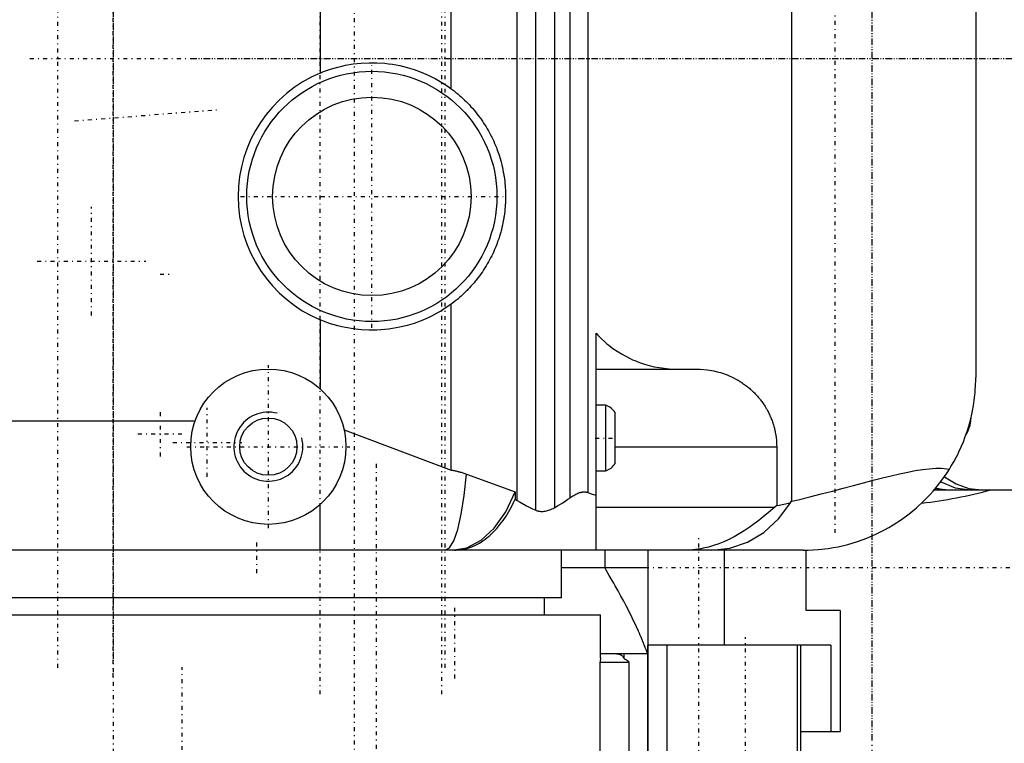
# Model space of a CAD drawing. Extents: x -526 to 218, y -128 to 128.
# Tile 5 of 9: x -99 to 15, y -79 to 4. Entities that reach past the tile are written whole.
import ezdxf

# ---------------------------------------------------------------- set-up
doc = ezdxf.new("R2010")
doc.units = 0
doc.linetypes.add('CENTER', pattern=[1.5, 0.45, -0.5, 0.05, -0.5])
for name, color, linetype in [('AM_0', 7, 'CONTINUOUS'), ('AM_10', 7, 'CONTINUOUS'), ('AM_7', 7, 'CENTER')]:
    doc.layers.add(name, color=color, linetype=linetype)

msp = doc.modelspace()

# ---------------------------------------------------------------- linework, layer by layer
at = {"layer": 'AM_0', "color": 7, "linetype": 'CONTINUOUS'}
for p, q in [((-38.99, -52.37), (-38.99, 52.37)), ((-36.8, -52.06), (-36.8, 52.06)), ((-41.16, -51.23), (-41.16, 51.23)), ((-35, -50.91), (-35, 50.91)), ((-32.91, -50.32), (-32.91, 50.32)), ((-9.3, -51.33), (-9.3, 51.33)), ((-48.79, -3.53), (-48.79, 47.71)), ((12, 37), (12, -37)), ((-64, 35.29), (-64, -1.71)), ((-48.79, -47.71), (-48.79, -28.47)), ((-64, -30.29), (-64, -38.29)), ((-32, -57), (-32, -31.86)), ((-32, -36), (-20.36, -36)), ((-30.88, -40.2), (-32, -40.2)), ((-30.88, -47.8), (-30.88, -40.2)), ((-29.8, -46.95), (-29.8, -41.05)), ((-116.51, -42), (-78.49, -42)), ((-61.21, -43.05), (-48.79, -47.71)), ((-29.8, -45), (-11.07, -45)), ((-11.07, -45), (-11.07, -51.83)), ((-32, -47.8), (-30.88, -47.8)), ((-47.04, -48.18), (-41.39, -50.25)), ((7.2, -50), (68.01, -50)), ((-41.39, -50.25), (-41.39, -51.1)), ((-41.39, -51.1), (-41.16, -51.23)), ((-9.42, -51.36), (-9.3, -51.33)), ((-9.42, -51.48), (-9.42, -51.36)), ((-64, -57), (-64, -51.71)), ((-32, -52), (-11.27, -52)), ((-11.07, -51.83), (-11.27, -52)), ((-8, -57), (-122, -57)), ((-36, -62.5), (-36, -57)), ((-31, -57), (-31, -59)), ((-26, -57), (-26, -97.6)), ((-17.13, -68), (-17.13, -57)), ((-7.64, -64), (-7.64, -57)), ((-36, -59), (-26, -59)), ((-36, -62.5), (-143, -62.5)), ((-38, -64.5), (-38, -62.5)), ((-144.5, -64.5), (-31.5, -64.5)), ((-31.5, -69.48), (-31.5, -64.5)), ((-3.71, -64), (-7.64, -64)), ((-3.71, -64), (-3.71, -78)), ((-4.8, -68), (-26, -68)), ((-25.99, -86.5), (-25.99, -68)), ((-23.78, -86.5), (-23.78, -68)), ((-8.67, -86.5), (-8.67, -68)), ((-8.28, -86.5), (-8.28, -68)), ((-4.8, -68), (-4.8, -78)), ((-26, -69), (-31.5, -69)), ((-28.74, -69.58), (-28.74, -69)), ((-28.22, -70), (-31.56, -70)), ((-31.56, -70), (-31.56, -92)), ((-28.22, -70), (-28.22, -97.6)), ((-8.28, -78), (-3.71, -78))]:
    msp.add_line(p, q, dxfattribs=at)
for points in [[(-49.52, -57), (-49, -56.73), (-48.5, -55.92), (-48.04, -54.6), (-47.64, -52.83), (-47.3, -50.66), (-47.04, -48.18)], [(7.95, -49.07), (9.63, -49.77), (11.39, -50)], [(8.38, -48.48), (9.74, -49.32), (11.2, -49.83), (12.71, -50)], [(-48.71, -57), (-46.99, -56.71), (-45.34, -55.84), (-43.81, -54.44), (-42.48, -52.55), (-41.39, -50.25)], [(-18.58, -57), (-16.49, -56.76), (-14.47, -56.07), (-12.58, -54.93), (-10.88, -53.38), (-9.42, -51.48)]]:
    msp.add_lwpolyline(points, dxfattribs=at)
for points in [[(-64, -1.71, 0), (-63.59, -1.54, 0), (-62.78, -1.25, 0), (-61.93, -1.01, 0), (-61.5, -0.9, 0), (-61.06, -0.8, 0), (-60.16, -0.65, 0), (-59.25, -0.55, 0), (-58.33, -0.5, 0), (-57.41, -0.51, 0), (-56.51, -0.57, 0), (-56.06, -0.62, 0), (-55.62, -0.68, 0), (-54.75, -0.84, 0), (-53.92, -1.05, 0), (-53.11, -1.29, 0), (-52.29, -1.59, 0), (-51.48, -1.94, 0), (-51.08, -2.13, 0), (-50.68, -2.34, 0), (-49.9, -2.78, 0), (-49.15, -3.27, 0), (-48.79, -3.53, 0)], [(-48.79, -3.53, 0), (-48.68, -3.61, 0), (-48.47, -3.78, 0), (-48.26, -3.94, 0), (-48.16, -4.03, 0), (-48.05, -4.11, 0), (-47.85, -4.29, 0), (-47.65, -4.46, 0), (-47.45, -4.64, 0), (-47.26, -4.83, 0), (-47.06, -5.01, 0), (-46.97, -5.11, 0), (-46.88, -5.21, 0), (-46.69, -5.4, 0), (-46.51, -5.6, 0), (-46.33, -5.79, 0), (-46.16, -6, 0), (-45.99, -6.2, 0), (-45.9, -6.31, 0), (-45.82, -6.41, 0), (-45.66, -6.62, 0), (-45.5, -6.84, 0), (-45.42, -6.95, 0), (-45.34, -7.05, 0), (-45.19, -7.27, 0), (-45.04, -7.5, 0), (-44.97, -7.61, 0), (-44.9, -7.72, 0), (-44.76, -7.95, 0), (-44.62, -8.18, 0), (-44.49, -8.41, 0), (-44.36, -8.64, 0), (-44.23, -8.88, 0), (-44.17, -9, 0), (-44.11, -9.12, 0), (-43.99, -9.36, 0), (-43.88, -9.6, 0), (-43.77, -9.85, 0), (-43.67, -10.09, 0), (-43.57, -10.34, 0), (-43.52, -10.47, 0), (-43.47, -10.59, 0), (-43.38, -10.84, 0), (-43.3, -11.1, 0), (-43.21, -11.35, 0), (-43.13, -11.61, 0), (-43.06, -11.87, 0), (-43.03, -12, 0), (-42.99, -12.13, 0), (-42.93, -12.39, 0), (-42.87, -12.65, 0), (-42.81, -12.91, 0), (-42.76, -13.18, 0), (-42.71, -13.44, 0), (-42.69, -13.58, 0), (-42.67, -13.71, 0), (-42.63, -13.98, 0), (-42.6, -14.25, 0), (-42.57, -14.51, 0), (-42.55, -14.78, 0), (-42.53, -15.05, 0), (-42.52, -15.19, 0), (-42.51, -15.32, 0), (-42.51, -15.59, 0), (-42.5, -15.86, 0), (-42.5, -16, 0), (-42.5, -16.14, 0), (-42.51, -16.41, 0), (-42.51, -16.68, 0), (-42.52, -16.81, 0), (-42.53, -16.95, 0), (-42.55, -17.22, 0), (-42.57, -17.49, 0), (-42.6, -17.75, 0), (-42.63, -18.02, 0), (-42.67, -18.29, 0), (-42.69, -18.42, 0), (-42.71, -18.56, 0), (-42.76, -18.82, 0), (-42.81, -19.09, 0), (-42.87, -19.35, 0), (-42.93, -19.61, 0), (-42.99, -19.87, 0), (-43.03, -20, 0), (-43.06, -20.13, 0), (-43.13, -20.39, 0), (-43.21, -20.65, 0), (-43.3, -20.9, 0), (-43.38, -21.16, 0), (-43.47, -21.41, 0), (-43.52, -21.53, 0), (-43.57, -21.66, 0), (-43.67, -21.91, 0), (-43.77, -22.15, 0), (-43.88, -22.4, 0), (-43.99, -22.64, 0), (-44.11, -22.88, 0), (-44.17, -23, 0), (-44.23, -23.12, 0), (-44.36, -23.36, 0), (-44.49, -23.59, 0), (-44.62, -23.82, 0), (-44.76, -24.05, 0), (-44.9, -24.28, 0), (-44.97, -24.39, 0), (-45.04, -24.5, 0), (-45.19, -24.73, 0), (-45.34, -24.95, 0), (-45.42, -25.05, 0), (-45.5, -25.16, 0), (-45.66, -25.38, 0), (-45.82, -25.59, 0), (-45.9, -25.69, 0), (-45.99, -25.8, 0), (-46.16, -26, 0), (-46.33, -26.21, 0), (-46.51, -26.4, 0), (-46.69, -26.6, 0), (-46.88, -26.79, 0), (-46.97, -26.89, 0), (-47.06, -26.99, 0), (-47.26, -27.17, 0), (-47.45, -27.36, 0), (-47.65, -27.54, 0), (-47.85, -27.71, 0), (-48.05, -27.89, 0), (-48.16, -27.97, 0), (-48.26, -28.06, 0), (-48.47, -28.22, 0), (-48.68, -28.39, 0), (-48.79, -28.47, 0)], [(-48.79, -28.47, 0), (-49.15, -28.73, 0), (-49.9, -29.22, 0), (-50.68, -29.66, 0), (-51.08, -29.87, 0), (-51.48, -30.06, 0), (-52.29, -30.41, 0), (-53.11, -30.71, 0), (-53.92, -30.95, 0), (-54.75, -31.16, 0), (-55.62, -31.32, 0), (-56.06, -31.38, 0), (-56.51, -31.43, 0), (-57.41, -31.49, 0), (-58.33, -31.5, 0), (-59.25, -31.45, 0), (-60.16, -31.35, 0), (-61.06, -31.2, 0), (-61.5, -31.1, 0), (-61.93, -30.99, 0), (-62.78, -30.75, 0), (-63.59, -30.46, 0), (-64, -30.29, 0)], [(-32, -31.86, 0), (-31.8, -32.07, 0), (-31.4, -32.48, 0), (-30.97, -32.88, 0), (-30.75, -33.07, 0), (-30.52, -33.25, 0), (-30.06, -33.61, 0), (-29.58, -33.94, 0), (-29.08, -34.25, 0), (-28.57, -34.53, 0), (-28.05, -34.79, 0), (-27.78, -34.92, 0), (-27.51, -35.03, 0), (-26.97, -35.24, 0), (-26.41, -35.43, 0), (-25.84, -35.59, 0), (-25.27, -35.73, 0), (-24.69, -35.83, 0), (-24.4, -35.88, 0), (-24.11, -35.92, 0), (-23.52, -35.97, 0), (-22.93, -36, 0), (-22.64, -36, 0)], [(-20.36, -36, 0), (-19.96, -36.01, 0), (-19.15, -36.08, 0), (-18.35, -36.21, 0), (-17.96, -36.31, 0), (-17.57, -36.42, 0), (-16.81, -36.69, 0), (-16.07, -37.02, 0), (-15.66, -37.24, 0), (-15.54, -37.31, 0), (-15.43, -37.37, 0), (-15.37, -37.41, 0), (-15.32, -37.44, 0), (-15.2, -37.52, 0), (-15.09, -37.59, 0), (-14.98, -37.67, 0), (-14.87, -37.74, 0), (-14.76, -37.82, 0), (-14.71, -37.86, 0), (-14.65, -37.9, 0), (-14.55, -37.98, 0), (-14.44, -38.06, 0), (-14.34, -38.15, 0), (-14.24, -38.23, 0), (-14.14, -38.32, 0), (-14.09, -38.36, 0), (-14.04, -38.41, 0), (-13.94, -38.5, 0), (-13.84, -38.59, 0), (-13.79, -38.64, 0), (-13.75, -38.68, 0), (-13.65, -38.78, 0), (-13.56, -38.87, 0), (-13.51, -38.92, 0), (-13.47, -38.97, 0), (-13.38, -39.07, 0), (-13.29, -39.16, 0), (-13.2, -39.27, 0), (-13.12, -39.37, 0), (-13.03, -39.47, 0), (-12.99, -39.52, 0), (-12.95, -39.57, 0), (-12.87, -39.68, 0), (-12.79, -39.78, 0), (-12.72, -39.89, 0), (-12.64, -40, 0), (-12.56, -40.11, 0), (-12.53, -40.16, 0), (-12.49, -40.22, 0), (-12.42, -40.33, 0), (-12.35, -40.44, 0), (-12.28, -40.56, 0), (-12.22, -40.67, 0), (-12.15, -40.79, 0), (-12.12, -40.84, 0), (-12.09, -40.9, 0), (-12.03, -41.02, 0), (-11.97, -41.14, 0), (-11.92, -41.26, 0), (-11.86, -41.38, 0), (-11.81, -41.5, 0), (-11.78, -41.56, 0), (-11.75, -41.62, 0), (-11.71, -41.74, 0), (-11.66, -41.86, 0), (-11.61, -41.98, 0), (-11.57, -42.11, 0), (-11.52, -42.23, 0), (-11.5, -42.29, 0), (-11.48, -42.36, 0), (-11.44, -42.48, 0), (-11.41, -42.61, 0), (-11.39, -42.67, 0), (-11.37, -42.73, 0), (-11.34, -42.86, 0), (-11.31, -42.99, 0), (-11.29, -43.05, 0), (-11.28, -43.12, 0), (-11.25, -43.24, 0), (-11.23, -43.37, 0), (-11.2, -43.5, 0), (-11.18, -43.63, 0), (-11.16, -43.76, 0), (-11.15, -43.83, 0), (-11.14, -43.89, 0), (-11.13, -44.02, 0), (-11.11, -44.15, 0), (-11.1, -44.28, 0), (-11.09, -44.41, 0), (-11.09, -44.54, 0), (-11.08, -44.61, 0), (-11.08, -44.67, 0), (-11.08, -44.8, 0), (-11.07, -44.93, 0), (-11.07, -45, 0)], [(8.97, -47.59, 0), (9.13, -47.31, 0), (9.46, -46.75, 0), (9.77, -46.18, 0), (9.91, -45.9, 0), (10.05, -45.61, 0), (10.32, -45.02, 0), (10.57, -44.43, 0), (10.79, -43.84, 0), (11, -43.24, 0), (11.19, -42.64, 0), (11.27, -42.34, 0), (11.36, -42.04, 0), (11.5, -41.44, 0), (11.63, -40.83, 0), (11.74, -40.23, 0), (11.83, -39.63, 0), (11.9, -39.04, 0), (11.92, -38.74, 0), (11.95, -38.45, 0), (11.98, -37.86, 0), (12, -37.29, 0), (12, -37, 0)], [(10.87, -43.63, 0), (10.9, -43.58, 0), (10.96, -43.48, 0), (11.01, -43.37, 0), (11.04, -43.32, 0), (11.06, -43.27, 0), (11.11, -43.16, 0), (11.16, -43.05, 0), (11.2, -42.95, 0), (11.24, -42.83, 0), (11.28, -42.72, 0), (11.3, -42.67, 0), (11.31, -42.61, 0), (11.34, -42.5, 0), (11.37, -42.38, 0), (11.39, -42.27, 0), (11.41, -42.15, 0), (11.43, -42.03, 0), (11.43, -41.97, 0), (11.44, -41.91, 0), (11.45, -41.8, 0), (11.46, -41.68, 0), (11.46, -41.62, 0)], [(-48.79, -47.71, 0), (-48.74, -47.72, 0), (-48.64, -47.73, 0), (-48.54, -47.75, 0), (-48.49, -47.76, 0), (-48.44, -47.77, 0), (-48.34, -47.79, 0), (-48.24, -47.81, 0), (-48.14, -47.84, 0), (-48.04, -47.86, 0), (-47.95, -47.88, 0), (-47.9, -47.9, 0), (-47.85, -47.91, 0), (-47.75, -47.94, 0), (-47.66, -47.97, 0), (-47.32, -48.07, 0), (-47.04, -48.18, 0)], [(-9.3, -51.33, 0), (-8.6, -51.16, 0), (-7.23, -50.82, 0), (-5.91, -50.48, 0), (-5.26, -50.31, 0), (-4.62, -50.14, 0), (-3.37, -49.81, 0), (-2.17, -49.49, 0), (-1.01, -49.19, 0), (0.11, -48.89, 0), (1.18, -48.62, 0), (1.7, -48.49, 0), (2.2, -48.37, 0), (3.18, -48.14, 0), (4.12, -47.94, 0), (5, -47.77, 0), (5.84, -47.65, 0), (6.62, -47.56, 0), (7, -47.53, 0), (7.36, -47.51, 0), (8.04, -47.51, 0), (8.67, -47.55, 0), (8.97, -47.59, 0)], [(-8, -57, 0), (-7.42, -56.99, 0), (-6.25, -56.92, 0), (-5.1, -56.79, 0), (-4.53, -56.7, 0), (-3.96, -56.59, 0), (-2.83, -56.32, 0), (-1.72, -55.99, 0), (-0.63, -55.59, 0), (0.42, -55.14, 0), (1.44, -54.63, 0), (1.94, -54.36, 0), (2.43, -54.07, 0), (3.38, -53.45, 0), (4.29, -52.78, 0), (5.15, -52.07, 0), (5.96, -51.32, 0), (6.72, -50.54, 0), (7.08, -50.14, 0), (7.43, -49.73, 0), (8.08, -48.89, 0), (8.68, -48.03, 0), (8.97, -47.59, 0)], [(7.37, -49.79, 0), (7.42, -49.8, 0), (7.5, -49.83, 0), (7.59, -49.85, 0), (7.63, -49.86, 0), (7.68, -49.87, 0), (7.76, -49.89, 0), (7.85, -49.9, 0), (7.94, -49.92, 0), (8.02, -49.93, 0), (8.11, -49.94, 0), (8.15, -49.95, 0), (8.2, -49.96, 0), (8.28, -49.97, 0), (8.37, -49.97, 0), (8.45, -49.98, 0), (8.54, -49.99, 0), (8.62, -49.99, 0), (8.66, -49.99, 0), (8.7, -50, 0), (8.79, -50, 0), (8.87, -50, 0), (8.91, -50, 0)], [(-48.44, -57, 0), (-48.22, -57, 0), (-47.78, -56.96, 0), (-47.32, -56.88, 0), (-47.1, -56.83, 0), (-46.87, -56.76, 0), (-46.41, -56.6, 0), (-45.97, -56.41, 0), (-45.53, -56.17, 0), (-45.12, -55.91, 0), (-44.72, -55.62, 0), (-44.52, -55.46, 0), (-44.32, -55.29, 0), (-43.92, -54.91, 0), (-43.53, -54.49, 0), (-43.15, -54.03, 0), (-42.78, -53.55, 0), (-42.44, -53.05, 0), (-42.28, -52.79, 0), (-42.13, -52.53, 0), (-41.83, -51.99, 0), (-41.54, -51.4, 0), (-41.39, -51.1, 0)], [(-41.16, -51.23, 0), (-40.8, -51.45, 0), (-40.08, -51.84, 0), (-39.36, -52.2, 0), (-38.99, -52.37, 0)], [(-36.8, -52.06, 0), (-36.48, -51.87, 0), (-35.87, -51.49, 0), (-35.28, -51.1, 0), (-35, -50.91, 0)], [(-35, -50.91, 0), (-34.94, -50.87, 0), (-34.83, -50.79, 0), (-34.71, -50.71, 0), (-34.65, -50.68, 0), (-34.59, -50.64, 0), (-34.48, -50.57, 0), (-34.35, -50.51, 0), (-34.23, -50.45, 0), (-34.11, -50.4, 0), (-33.99, -50.35, 0), (-33.93, -50.33, 0), (-33.92, -50.33, 0), (-33.9, -50.32, 0), (-33.88, -50.31, 0), (-33.87, -50.31, 0), (-33.86, -50.31, 0), (-33.83, -50.3, 0), (-33.81, -50.3, 0), (-33.79, -50.29, 0), (-33.77, -50.29, 0), (-33.75, -50.28, 0), (-33.74, -50.28, 0), (-33.73, -50.28, 0), (-33.71, -50.27, 0), (-33.69, -50.27, 0), (-33.67, -50.26, 0), (-33.65, -50.26, 0), (-33.63, -50.26, 0), (-33.62, -50.26, 0), (-33.61, -50.25, 0), (-33.59, -50.25, 0), (-33.57, -50.25, 0), (-33.55, -50.25, 0), (-33.53, -50.24, 0), (-33.51, -50.24, 0), (-33.5, -50.24, 0), (-33.49, -50.24, 0), (-33.47, -50.24, 0), (-33.45, -50.24, 0), (-33.44, -50.24, 0), (-33.42, -50.24, 0), (-33.4, -50.24, 0), (-33.39, -50.24, 0), (-33.38, -50.24, 0), (-33.36, -50.24, 0), (-33.34, -50.24, 0), (-33.32, -50.24, 0), (-33.3, -50.24, 0), (-33.28, -50.24, 0), (-33.27, -50.24, 0), (-33.26, -50.24, 0), (-33.25, -50.24, 0), (-33.23, -50.24, 0), (-33.22, -50.24, 0), (-33.21, -50.24, 0), (-33.19, -50.25, 0), (-33.17, -50.25, 0), (-33.16, -50.25, 0), (-33.16, -50.25, 0), (-33.14, -50.26, 0), (-33.12, -50.26, 0), (-33.1, -50.26, 0), (-33.09, -50.27, 0), (-33.07, -50.27, 0), (-33.06, -50.27, 0), (-33.05, -50.27, 0), (-33.04, -50.28, 0), (-33.02, -50.28, 0), (-33, -50.29, 0), (-32.99, -50.29, 0), (-32.97, -50.3, 0), (-32.96, -50.3, 0), (-32.95, -50.3, 0), (-32.94, -50.31, 0), (-32.92, -50.32, 0), (-32.91, -50.32, 0)], [(-32.91, -50.32, 0), (-32.76, -50.38, 0), (-32.46, -50.49, 0), (-32.15, -50.6, 0), (-32, -50.66, 0)], [(-38.99, -52.37, 0), (-38.94, -52.39, 0), (-38.84, -52.42, 0), (-38.74, -52.45, 0), (-38.69, -52.46, 0), (-38.63, -52.47, 0), (-38.52, -52.49, 0), (-38.4, -52.5, 0), (-38.28, -52.5, 0), (-38.15, -52.5, 0), (-38.03, -52.48, 0), (-37.96, -52.48, 0), (-37.9, -52.47, 0), (-37.77, -52.44, 0), (-37.64, -52.41, 0), (-37.51, -52.37, 0), (-37.37, -52.32, 0), (-37.24, -52.27, 0), (-37.18, -52.25, 0), (-37.12, -52.22, 0), (-36.99, -52.16, 0), (-36.86, -52.09, 0), (-36.8, -52.06, 0)], [(-11.27, -52, 0), (-11.53, -52.22, 0), (-12.06, -52.67, 0), (-12.6, -53.11, 0), (-12.87, -53.32, 0), (-13.14, -53.54, 0), (-13.7, -53.95, 0), (-14.26, -54.36, 0), (-14.84, -54.74, 0), (-15.42, -55.1, 0), (-16.01, -55.43, 0), (-16.3, -55.59, 0), (-16.6, -55.74, 0), (-17.19, -56.01, 0), (-17.78, -56.25, 0), (-18.38, -56.46, 0), (-18.98, -56.64, 0), (-19.58, -56.78, 0), (-19.88, -56.84, 0), (-20.18, -56.89, 0), (-20.78, -56.96, 0), (-21.38, -57, 0), (-21.69, -57, 0)], [(-11.07, -51.83, 0), (-10.8, -51.78, 0), (-10.24, -51.66, 0), (-9.69, -51.54, 0), (-9.42, -51.48, 0)], [(-26.35, -68.17, 0), (-26.36, -68.14, 0), (-26.38, -68.1, 0), (-26.4, -68.05, 0), (-26.41, -68.02, 0), (-26.42, -68, 0), (-26.44, -67.95, 0), (-26.46, -67.9, 0), (-26.48, -67.84, 0), (-26.5, -67.79, 0), (-26.52, -67.74, 0), (-26.53, -67.71, 0), (-26.54, -67.68, 0), (-26.57, -67.62, 0), (-26.59, -67.56, 0), (-26.61, -67.51, 0), (-26.64, -67.45, 0), (-26.66, -67.38, 0), (-26.68, -67.35, 0), (-26.69, -67.32, 0), (-26.72, -67.26, 0), (-26.74, -67.19, 0), (-26.76, -67.16, 0), (-26.77, -67.13, 0), (-26.8, -67.06, 0), (-26.83, -67, 0), (-26.84, -66.96, 0), (-26.86, -66.93, 0), (-26.89, -66.86, 0), (-26.92, -66.79, 0), (-26.95, -66.72, 0), (-26.98, -66.65, 0), (-27.01, -66.57, 0), (-27.03, -66.54, 0), (-27.04, -66.5, 0), (-27.08, -66.43, 0), (-27.11, -66.35, 0), (-27.23, -66.08, 0), (-27.45, -65.6, 0), (-27.69, -65.1, 0), (-27.95, -64.57, 0), (-28.08, -64.3, 0), (-28.22, -64.02, 0), (-28.51, -63.46, 0), (-28.81, -62.89, 0), (-29.13, -62.31, 0), (-29.45, -61.72, 0), (-29.79, -61.12, 0), (-29.96, -60.82, 0), (-30.13, -60.52, 0), (-30.48, -59.91, 0), (-30.82, -59.3, 0), (-31, -59, 0)], [(-26.01, -69, 0), (-26.01, -69, 0), (-26.01, -68.99, 0), (-26.02, -68.98, 0), (-26.02, -68.98, 0), (-26.03, -68.97, 0), (-26.04, -68.95, 0), (-26.05, -68.92, 0), (-26.06, -68.89, 0), (-26.08, -68.85, 0), (-26.1, -68.81, 0), (-26.1, -68.79, 0), (-26.11, -68.76, 0), (-26.13, -68.71, 0), (-26.16, -68.66, 0), (-26.18, -68.59, 0), (-26.21, -68.53, 0), (-26.24, -68.45, 0), (-26.25, -68.42, 0), (-26.27, -68.38, 0), (-26.3, -68.3, 0), (-26.33, -68.21, 0), (-26.35, -68.17, 0)], [(-31.5, -69.48, 0), (-31.5, -69.53, 0), (-31.51, -69.66, 0), (-31.53, -69.75, 0), (-31.53, -69.78, 0), (-31.54, -69.81, 0), (-31.54, -69.83, 0), (-31.54, -69.84, 0), (-31.55, -69.87, 0), (-31.55, -69.87, 0), (-31.55, -69.88, 0), (-31.55, -69.89, 0), (-31.55, -69.89, 0), (-31.55, -69.9, 0), (-31.55, -69.91, 0), (-31.55, -69.92, 0), (-31.55, -69.93, 0), (-31.55, -69.93, 0), (-31.55, -69.94, 0), (-31.55, -69.94, 0), (-31.55, -69.94, 0), (-31.55, -69.94, 0), (-31.55, -69.94, 0), (-31.55, -69.94, 0), (-31.55, -69.95, 0), (-31.55, -69.95, 0), (-31.55, -69.95, 0), (-31.55, -69.95, 0), (-31.55, -69.95, 0), (-31.55, -69.95, 0), (-31.55, -69.96, 0), (-31.55, -69.96, 0), (-31.55, -69.96, 0), (-31.55, -69.96, 0), (-31.55, -69.97, 0), (-31.55, -69.97, 0), (-31.55, -69.97, 0), (-31.56, -69.97, 0), (-31.56, -69.98, 0), (-31.56, -69.98, 0), (-31.56, -69.98, 0), (-31.56, -69.98, 0), (-31.56, -69.98, 0), (-31.56, -69.98, 0), (-31.56, -69.98, 0), (-31.56, -69.98, 0), (-31.56, -69.98, 0), (-31.56, -69.98, 0), (-31.56, -69.98, 0), (-31.56, -69.98, 0), (-31.56, -69.98, 0), (-31.56, -69.98, 0), (-31.56, -69.99, 0), (-31.56, -69.99, 0), (-31.56, -69.99, 0), (-31.56, -69.99, 0), (-31.56, -69.99, 0), (-31.56, -69.99, 0), (-31.56, -69.99, 0), (-31.56, -69.99, 0), (-31.56, -69.99, 0), (-31.56, -69.99, 0), (-31.56, -69.99, 0), (-31.56, -69.99, 0), (-31.56, -69.99, 0), (-31.56, -69.99, 0), (-31.56, -69.99, 0), (-31.56, -69.99, 0), (-31.56, -69.99, 0), (-31.56, -69.99, 0), (-31.56, -69.99, 0), (-31.56, -69.99, 0), (-31.56, -69.99, 0), (-31.56, -70, 0), (-31.56, -70, 0), (-31.56, -70, 0), (-31.56, -70, 0), (-31.56, -70, 0), (-31.56, -70, 0), (-31.56, -70, 0), (-31.56, -70, 0), (-31.56, -70, 0), (-31.56, -70, 0)], [(-29.64, -69, 0), (-29.61, -69, 0), (-29.55, -69, 0), (-29.48, -69.01, 0), (-29.45, -69.02, 0), (-29.42, -69.02, 0), (-29.36, -69.04, 0), (-29.3, -69.06, 0), (-29.24, -69.08, 0), (-29.19, -69.11, 0), (-29.13, -69.14, 0), (-29.11, -69.16, 0), (-29.08, -69.17, 0), (-29.03, -69.21, 0), (-28.98, -69.25, 0), (-28.94, -69.29, 0), (-28.89, -69.34, 0), (-28.85, -69.39, 0), (-28.83, -69.41, 0), (-28.82, -69.44, 0), (-28.78, -69.49, 0), (-28.75, -69.55, 0), (-28.74, -69.58, 0)], [(-28.74, -69.58, 0), (-28.65, -69.62, 0), (-28.47, -69.72, 0), (-28.37, -69.79, 0), (-28.34, -69.81, 0), (-28.31, -69.84, 0), (-28.3, -69.85, 0), (-28.28, -69.86, 0), (-28.26, -69.9, 0), (-28.24, -69.92, 0), (-28.24, -69.93, 0), (-28.23, -69.94, 0), (-28.23, -69.94, 0), (-28.23, -69.95, 0), (-28.23, -69.96, 0), (-28.22, -69.96, 0), (-28.22, -69.96, 0), (-28.22, -69.96, 0), (-28.22, -69.96, 0), (-28.22, -69.97, 0), (-28.22, -69.97, 0), (-28.22, -69.97, 0), (-28.22, -69.98, 0), (-28.22, -69.98, 0), (-28.22, -69.98, 0), (-28.22, -69.98, 0), (-28.22, -69.98, 0), (-28.22, -69.98, 0), (-28.22, -69.98, 0), (-28.22, -69.98, 0), (-28.22, -69.98, 0), (-28.22, -69.98, 0), (-28.22, -69.98, 0), (-28.22, -69.98, 0), (-28.22, -69.98, 0), (-28.22, -69.98, 0), (-28.22, -69.99, 0), (-28.22, -69.99, 0), (-28.22, -69.99, 0), (-28.22, -69.99, 0), (-28.22, -69.99, 0), (-28.22, -69.99, 0), (-28.22, -69.99, 0), (-28.22, -69.99, 0), (-28.22, -69.99, 0), (-28.22, -69.99, 0), (-28.22, -69.99, 0), (-28.22, -69.99, 0), (-28.22, -69.99, 0), (-28.22, -69.99, 0), (-28.22, -69.99, 0), (-28.22, -69.99, 0), (-28.22, -69.99, 0), (-28.22, -69.99, 0), (-28.22, -69.99, 0), (-28.22, -69.99, 0), (-28.22, -69.99, 0), (-28.22, -69.99, 0), (-28.22, -69.99, 0), (-28.22, -70, 0), (-28.22, -70, 0), (-28.22, -70, 0), (-28.22, -70, 0), (-28.22, -70, 0), (-28.22, -70, 0), (-28.22, -70, 0), (-28.22, -70, 0), (-28.22, -70, 0), (-28.22, -70, 0), (-28.22, -70, 0), (-28.22, -70, 0), (-28.22, -70, 0), (-28.22, -70, 0), (-28.22, -70, 0), (-28.22, -70, 0), (-28.22, -70, 0), (-28.22, -70, 0), (-28.22, -70, 0), (-28.22, -70, 0), (-28.22, -70, 0), (-28.22, -70, 0), (-28.22, -70, 0), (-28.22, -70, 0), (-28.22, -70, 0), (-28.22, -70, 0), (-28.22, -70, 0), (-28.22, -70, 0), (-28.22, -70, 0), (-28.22, -70, 0)]]:
    msp.add_polyline3d(points, dxfattribs=at)
for centre, radius in [((-58, -16), 14.5), ((-58, -16), 11.5), ((-70, -45), 9), ((-70, -45), 3.32)]:
    msp.add_circle(centre, radius, dxfattribs=at)
for centre, radius, start, end in [((-58, -16), 15.5, 112.774, 247.226), ((0, 0), 93.5, 255.1266, 339.6443), ((-31.5, -42.1), 2, 31.7883, 71.8051), ((0, 0), 92.81, 255.013, 331.6467), ((-31.5, -45.9), 2, 288.1949, 328.2117), ((0, 0), 51.86, 276.3415, 285.397), ((0, 0), 95.35, 255.4216, 312.0574)]:
    msp.add_arc(centre, radius, start, end, dxfattribs=at)
at = {"layer": 'AM_10', "color": 7, "linetype": 'CONTINUOUS'}
msp.add_arc((-70, -45), 4, 75, 15, dxfattribs=at)
at = {"layer": 'AM_7', "color": 4, "linetype": 'CENTER'}
for p, q in [((-88, 127.7), (-88, -127.7)), ((-60, -98.1), (-60, 97.7)), ((0, -97.65), (0, 97.65)), ((0, -78.75), (0, 78.75)), ((-88, -71.7), (-88, 75.7)), ((-94.4, -70.62), (-94.4, 75.13)), ((-49.5, -70.62), (-49.5, 75.13)), ((-64, -73.7), (-64, 73.7)), ((-49.88, -73.7), (-49.88, 73.7)), ((-88, 69.18), (-88, -70)), ((-4.28, -55), (-4.28, 55)), ((-97.65, 0), (97.65, 0)), ((-78.75, 0), (78.75, 0)), ((-58, -31.23), (-58, -0.77)), ((-92.47, -7.24), (-76.02, -5.96)), ((-73.22, -16), (-42.77, -16)), ((-90.5, -29.8), (-90.5, -17.2)), ((-96.8, -23.5), (-84.2, -23.5)), ((-82.55, -25), (-81.45, -25)), ((-70, -54.45), (-70, -35.55)), ((-82.5, -46.12), (-82.5, -40.88)), ((-77.08, -48.49), (-77.08, -40.51)), ((-85.12, -43.5), (-79.88, -43.5)), ((-81.07, -44.5), (-73.09, -44.5)), ((-32.11, -44), (-29.69, -44)), ((-79.45, -45), (-60.55, -45)), ((-57.5, -47), (-57.5, -91)), ((-20.1, -65.97), (-20.1, -55.52)), ((-71.35, -59.66), (-71.35, -56.05)), ((-35.65, -59), (66.65, -59)), ((-48.4, -71.87), (-48.4, -63.62)), ((-20.1, -87.42), (-20.1, -67.07)), ((-14.7, -87.42), (-14.7, -67.07)), ((-80, -89.45), (-80, -70.55))]:
    msp.add_line(p, q, dxfattribs=at)

doc.saveas('drawing.dxf')
